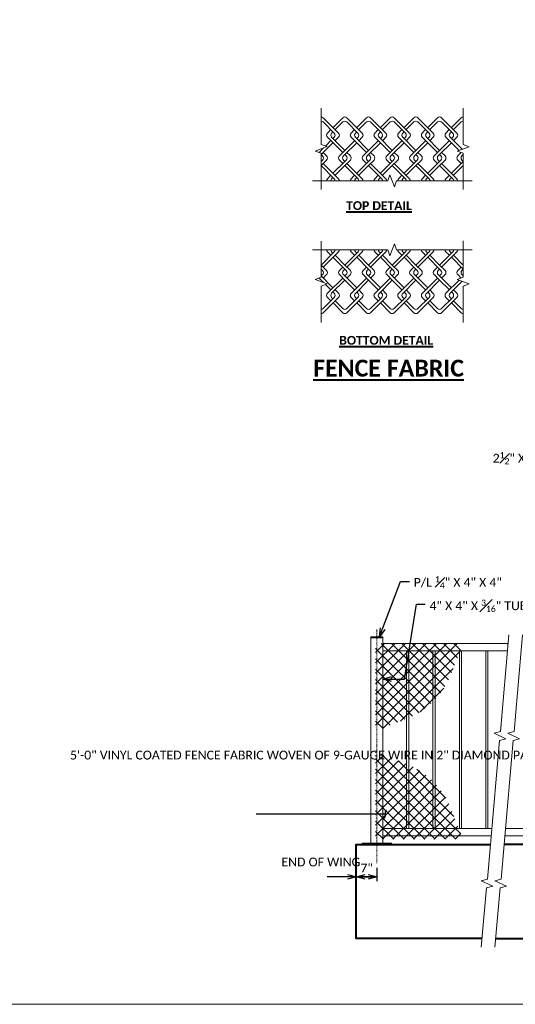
# Model space of a CAD drawing. Extents: x -1624 to -745, y -2680 to -2428.
# Tile 2 of 10: x -1539 to -1455, y -2680 to -2512. Entities that reach past the tile are written whole.
import ezdxf
from ezdxf import colors
from ezdxf.entities.mleader import LeaderData, LeaderLine
from ezdxf.enums import TextEntityAlignment as Align
from ezdxf.math import Vec2, Vec3

# ---------------------------------------------------------------- set-up
doc = ezdxf.new("R2010")
doc.units = 0
doc.header["$MEASUREMENT"] = 0
doc.linetypes.add('Wisdot4', pattern=[0.28125, 0.125, -0.0625, 0.03125, -0.0625])
for name, color, linetype, lineweight in [('B_ANNO_BREAK', 7, 'Continuous', 18), ('B_ANNO_DIM', 7, 'Continuous', 18), ('B_ANNO_TEXT', 7, 'Continuous', 18), ('B_ANNO_TEXT_TITLE', 7, 'Continuous', 40), ('B_CNTR', 1, 'Wisdot4', 18), ('B_CONC', 1, 'Continuous', 40), ('B_DETAIL', 7, 'Continuous', 18), ('B_STEEL_RAIL', 92, 'Continuous', 18)]:
    doc.layers.add(name, color=color, linetype=linetype, lineweight=lineweight)
doc.layers.add('B_ANNO_NOPLOT', color=47, linetype='Continuous', lineweight=18, plot=False)
doc.styles.add('Annotative', font='calibri.ttf', dxfattribs={"height": 0.0625})
doc.styles.get("Standard").update_dxf_attribs({"font": 'calibri.ttf'})
doc.styles.add('Subtitle', font='calibrib.ttf', dxfattribs={"height": 0.0625})
doc.styles.add('Title', font='calibrib.ttf', dxfattribs={"height": 0.125})
doc.dimstyles.new('Annotative', dxfattribs={"dimscale": 0, "dimtxt": 0.0625, "dimasz": 0.0625, "dimexe": 0.03125, "dimexo": 0.03125, "dimgap": 0.03125, "dimtad": 1, "dimdec": 3, "dimzin": 3, "dimdsep": 46, "dimlunit": 4, "dimtxsty": 'Standard', "dimblk": 'OPEN30', "dimcen": 0.03125, "dimaunit": 1, "dimadec": 0, "dimazin": 3, "dimtfac": 0.75, "dimtdec": 3, "dimtofl": 0, "dimtmove": 0, "dimatfit": 3, "dimldrblk": 'OPEN30', "dimfxl": 1, "dimtfill": 1, "dimfrac": 1, "dimtolj": 1, "dimtzin": 0, "dimarcsym": 0})

# ---------------------------------------------------------------- blocks, each defined once
blk = doc.blocks.new('_Open30')
at = {"color": 0, "linetype": 'ByBlock', "lineweight": -2}
for p, q in [((-1, 0.27), (0, 0)), ((0, 0), (-1, -0.27)), ((0, 0), (-1, 0))]:
    blk.add_line(p, q, dxfattribs=at)
blk = doc.blocks.new('*D165')
at = {"layer": 'B_ANNO_DIM', "color": 0, "lineweight": -2, "transparency": 16777216}
for p, q in [((145.29, 23.28), (145.29, 20.96)), ((143.79, 21.71), (142.29, 21.71)), ((143.3, 21.71), (144.8, 21.71))]:
    blk.add_line(p, q, dxfattribs=at)
at = {"layer": 'Defpoints', "color": 0, "transparency": 16777216}
for p in [(145.29, 24.03), (141.8, 21.71), (145.29, 21.71)]:
    blk.add_point(p, dxfattribs=at)
at = {"layer": 'B_ANNO_DIM', "color": 0, "lineweight": -2, "transparency": 16777216, "xscale": 1.5, "yscale": 1.5, "zscale": 1.5, "rotation": 180}
blk.add_blockref('_Open30', (141.8, 21.71), dxfattribs=at)
at = {"layer": 'B_ANNO_DIM', "color": 0, "lineweight": -2, "transparency": 16777216, "xscale": 1.5, "yscale": 1.5, "zscale": 1.5}
blk.add_blockref('_Open30', (145.29, 21.71), dxfattribs=at)
at = {"layer": 'B_ANNO_DIM', "color": 0, "transparency": 16777216, "insert": (143.55, 23.22), "char_height": 1.5, "attachment_point": 5}
blk.add_mtext('\\A1;7"', dxfattribs=at)
blk = doc.blocks.new('_Integral')
at = {"color": 0, "linetype": 'ByBlock', "lineweight": -2}
for centre, start, end in [((0.44, 0.12), 129, 195), ((-0.44, -0.12), 309, 15)]:
    blk.add_arc(centre, 0.454, start, end, dxfattribs=at)
blk = doc.blocks.new('FENCE')
at = {"layer": 'B_DETAIL'}
for points in [[(0.35, 0.35), (0.94, 0.94, 0.414214), (0.94, 1.64), (0, 2.58), (2.25, 4.82, 0.198912), (2.39, 5.18)], [(0.35, 2.22), (2.95, 4.82, 0.198912), (3.1, 5.18, 0.198912)], [(1.66, 4.24), (1.08, 4.82, -0.198912), (0.94, 5.18, -0.198912)], [(2.02, 4.6), (1.79, 4.82, -0.198912), (1.64, 5.18, -0.198912)], [(4.04, 0.71), (3.81, 0.94, -0.414214), (3.81, 1.64), (4.04, 1.87), (2.02, 3.89)], [(2.02, -1.31), (0, 0.71), (0.23, 0.94, 0.414214), (0.23, 1.64), (0, 1.87)], [(1.64, -2.6, -0.198912), (1.79, -2.25), (4.04, 0), (3.1, 0.94, -0.414214), (3.1, 1.64), (3.68, 2.22)], [(0.94, -2.6, -0.198912), (1.08, -2.25), (3.68, 0.35)], [(3.1, -2.6, 0.198912), (2.95, -2.25), (2.37, -1.66)], [(2.39, -2.6, 0.198912), (2.25, -2.25), (2.02, -2.02)]]:
    blk.add_lwpolyline(points, format="xyb", dxfattribs=at)
for points in [[(4.04, 2.58), (2.37, 4.24)], [(1.66, -1.66), (0, 0)]]:
    blk.add_lwpolyline(points, dxfattribs=at)
blk = doc.blocks.new('FENCE END')
at = {"layer": 'B_DETAIL'}
for points in [[(-1.64, -3.1, 0.198912), (-1.29, -2.95), (1.31, -0.35, 0.198912), (1.46, 0)], [(0.02, -0.94), (-0.56, -0.35, -0.198912), (-0.71, 0)], [(0.38, -0.58), (0.15, -0.35, -0.198912), (0, 0)], [(-1.64, -2.39, 0.198912), (-1.29, -2.25), (0.6, -0.35, 0.198912), (0.75, 0)], [(2.39, -3.1, -0.198912), (2.04, -2.95), (0.38, -1.29)], [(2.39, -2.39, -0.198912), (2.04, -2.25), (0.73, -0.94)]]:
    blk.add_lwpolyline(points, format="xyb", dxfattribs=at)
blk = doc.blocks.new('INS_SCREENING_BASE')
at = {"layer": 'B_DETAIL', "lineweight": -3}
h = blk.add_hatch(dxfattribs=at)
h.set_pattern_fill('ANSI37', color=256, scale=10)
h.set_pattern_definition([(45, (152.545, 34.9684), (-0.883883, 0.883883), []), (135, (152.545, 34.9684), (-0.883883, -0.883883), [])])
edge = h.paths.add_edge_path()
edge.add_line((151.3906, 49.0941), (145.0919, 46.5567))
edge.add_line((145.0919, 46.5567), (145.0919, 61.4728))
edge.add_line((145.0919, 61.4728), (159.9981, 61.4728))
edge.add_line((159.9981, 61.4728), (157.4608, 55.1643))
edge.add_arc((145.0919, 61.463), 13.8803, 296.986779, 333.013221, ccw=False)
h = blk.add_hatch(dxfattribs=at)
h.set_pattern_fill('ANSI37', color=256, scale=10)
h.set_pattern_definition([(45, (152.5395, 35.5796), (-0.88388, 0.88388), []), (135, (152.5395, 35.5796), (-0.88388, -0.88388), [])])
h.paths.add_polyline_path([(151.3851, 40.4954), (145.0864, 43.0327), (145.0864, 28.1264), (159.9926, 28.1264), (157.4553, 34.4251, 0.15850271)])
at = {"layer": 'B_ANNO_BREAK', "linetype": 'Continuous', "flags": 128}
for points in [[(135.8034, 152.7157), (135.8034, 146.5324), (136.8337, 146.1574), (134.7731, 145.4074), (135.8034, 145.0324), (135.8034, 138.8492)], [(160.0166, 138.8376), (160.0166, 145.0266), (158.9863, 145.4016), (161.0469, 146.1516), (160.0166, 146.5266), (160.0166, 152.7157)], [(134.3034, 140.3376), (147.16, 140.3376), (147.535, 141.3679), (148.285, 139.3073), (148.66, 140.3376), (161.5166, 140.3376)], [(134.3034, 128.5864), (147.16, 128.5864), (147.535, 127.5561), (148.285, 129.6167), (148.66, 128.5864), (161.5166, 128.5864)], [(135.8034, 116.2084), (135.8034, 122.3916), (136.8337, 122.7666), (134.7731, 123.5166), (135.8034, 123.8916), (135.8034, 130.0749)], [(160.0166, 130.0864), (160.0166, 123.8974), (158.9863, 123.5224), (161.0469, 122.7724), (160.0166, 122.3974), (160.0166, 116.2084)], [(167.8073, 62.9669), (166.3461, 46.4698), (165.2868, 46.1872), (167.2732, 45.2583), (166.2138, 44.9757), (164.1211, 21.3473), (163.0618, 21.0647), (165.0482, 20.1358), (163.9888, 19.8532), (163.0926, 9.7336)], [(170.1373, 62.9669), (168.6761, 46.4698), (167.6168, 46.1872), (169.6032, 45.2583), (168.5438, 44.9757), (166.4511, 21.3473), (165.3918, 21.0647), (167.3782, 20.1358), (166.3188, 19.8532), (165.4226, 9.7336)]]:
    blk.add_lwpolyline(points, dxfattribs=at)
at = {"layer": 'B_ANNO_NOPLOT', "flags": 128}
blk.add_lwpolyline([(0, 0), (0, 252), (323.9277, 252), (323.9277, 238.8552), (378, 238.8552), (378, 40.4996), (316.5708, 40.4996), (316.5708, 0)], close=True, dxfattribs=at)
at = {"layer": 'B_CNTR'}
blk.add_line((145.295, 24.0328), (145.295, 63.8528), dxfattribs=at)
at = {"layer": 'B_CONC', "flags": 128}
for points in [[(163.225, 11.2278), (141.795, 11.2278), (141.795, 27.2278), (164.639, 27.2278)], [(165.555, 11.2278), (181.705, 11.2278), (206.349, 11.2278), (206.349, 27.2278), (181.705, 27.2278), (166.975, 27.2278)]]:
    blk.add_lwpolyline(points, dxfattribs=at)
at = {"layer": 'B_DETAIL'}
for points in [[(136.7391, 148.1158, 0.19891237), (136.8855, 147.7622), (139.4854, 145.1624)], [(137.4462, 148.1158, 0.19891237), (137.5926, 147.7622), (139.839, 145.5159), (138.9033, 144.5803, 0.41421356), (138.9033, 143.8731), (139.4854, 143.291)], [(138.1962, 148.1158, -0.19891237), (138.0497, 147.7622), (137.8212, 147.5337)], [(138.9033, 148.1158, -0.19891237), (138.7568, 147.7622), (138.1747, 147.1801)], [(156.9168, 148.1158, 0.19891237), (157.0632, 147.7622), (159.3071, 145.5184)], [(157.6239, 148.1158, 0.19891237), (157.7703, 147.7622), (159.8255, 145.7071)], [(158.3739, 148.1158, -0.19891237), (158.2274, 147.7622), (157.9989, 147.5337)], [(159.081, 148.1158, -0.19891237), (158.9345, 147.7622), (158.3524, 147.1801)], [(137.8212, 146.8266), (135.8034, 144.8088), (136.032, 144.5803, -0.41421356), (136.032, 143.8731), (135.8034, 143.6446)], [(157.9989, 146.8266), (155.9811, 144.8088), (156.2097, 144.5803, -0.41421356), (156.2097, 143.8731), (155.9811, 143.6446)], [(136.157, 145.1624), (136.7391, 144.5803, -0.41421356), (136.7391, 143.8731), (135.8034, 142.9375), (138.0497, 140.6912, -0.19891237), (138.1962, 140.3376)], [(139.839, 144.8088), (139.6104, 144.5803, 0.41421356), (139.6104, 143.8731), (139.839, 143.6446), (137.8212, 141.6268)], [(156.3347, 145.1624), (156.9168, 144.5803, -0.41421356), (156.9168, 143.8731), (155.9811, 142.9375), (158.2274, 140.6912, -0.19891237), (158.3739, 140.3376)], [(160.0166, 144.8088), (159.7881, 144.5803, 0.41421356), (159.7881, 143.8731), (160.0166, 143.6446), (157.9989, 141.6268)], [(159.6579, 145.1572), (159.081, 144.5803, 0.41421356), (159.081, 143.8731), (159.6631, 143.291)], [(136.157, 143.291), (138.7568, 140.6912, -0.19891237), (138.9033, 140.3376, -0.19891237)], [(156.3347, 143.291), (158.9345, 140.6912, -0.19891237), (159.081, 140.3376, -0.19891237)], [(137.4676, 141.2733), (136.8855, 140.6912, 0.19891237), (136.7391, 140.3376, 0.19891237)], [(157.6453, 141.2733), (157.0632, 140.6912, 0.19891237), (156.9168, 140.3376, 0.19891237)], [(137.8212, 140.9197), (137.5926, 140.6912, 0.19891237), (137.4462, 140.3376, 0.19891237)], [(157.9989, 140.9197), (157.7703, 140.6912, 0.19891237), (157.6239, 140.3376, 0.19891237)], [(136.157, 123.7617), (136.7391, 124.3438, 0.41421356), (136.7391, 125.0509), (135.8034, 125.9866), (138.0497, 128.2329, 0.19891237), (138.1962, 128.5864)], [(136.157, 125.633), (138.7568, 128.2329, 0.19891237), (138.9033, 128.5864, 0.19891237)], [(137.4676, 127.6508), (136.8855, 128.2329, -0.19891237), (136.7391, 128.5864, -0.19891237)], [(137.8212, 128.0043), (137.5926, 128.2329, -0.19891237), (137.4462, 128.5864, -0.19891237)], [(156.3347, 123.7617), (156.9168, 124.3438, 0.41421356), (156.9168, 125.0509), (155.9811, 125.9866), (158.2274, 128.2329, 0.19891237), (158.3739, 128.5864)], [(156.3347, 125.633), (158.9345, 128.2329, 0.19891237), (159.081, 128.5864, 0.19891237)], [(157.6453, 127.6508), (157.0632, 128.2329, -0.19891237), (156.9168, 128.5864, -0.19891237)], [(157.9989, 128.0043), (157.7703, 128.2329, -0.19891237), (157.6239, 128.5864, -0.19891237)], [(139.839, 124.1152), (139.6104, 124.3438, -0.41421356), (139.6104, 125.0509), (139.839, 125.2795), (137.8212, 127.2972)], [(160.0166, 124.1152), (159.7881, 124.3438, -0.41421356), (159.7881, 125.0509), (160.0166, 125.2794), (157.9989, 127.2972)], [(137.8212, 122.0975), (135.8034, 124.1152), (136.032, 124.3438, 0.41421356), (136.032, 125.0509), (135.8034, 125.2795)], [(137.4462, 120.8083, -0.19891237), (137.5926, 121.1618), (139.839, 123.4081), (138.9033, 124.3438, -0.41421356), (138.9033, 125.0509), (139.4854, 125.633)], [(157.9989, 122.0975), (155.9811, 124.1152), (156.2097, 124.3438, 0.41421356), (156.2097, 125.0509), (155.9811, 125.2794)], [(159.6579, 123.7668), (159.081, 124.3438, -0.41421356), (159.081, 125.0509), (159.6631, 125.633)], [(136.7391, 120.8083, -0.19891237), (136.8855, 121.1618), (139.4854, 123.7617)], [(156.9168, 120.8083, -0.19891237), (157.0632, 121.1618), (159.3071, 123.4057)], [(157.6239, 120.8083, -0.19891237), (157.7703, 121.1618), (159.8255, 123.217)], [(138.1962, 120.8083, 0.19891237), (138.0497, 121.1618), (137.8212, 121.3904)], [(138.9033, 120.8083, 0.19891237), (138.7568, 121.1618), (138.1747, 121.7439)], [(158.3739, 120.8083, 0.19891237), (158.2274, 121.1618), (157.9989, 121.3904)], [(159.081, 120.8083, 0.19891237), (158.9345, 121.1618), (158.3524, 121.7439)]]:
    blk.add_lwpolyline(points, format="xyb", dxfattribs=at)
for points in [[(137.4676, 147.1801), (136.5487, 146.2612)], [(157.6453, 147.1801), (155.9811, 145.5159)], [(136.2225, 145.9349), (135.449, 145.1614)], [(139.839, 142.9375), (138.1747, 141.2733)], [(160.0166, 142.9375), (158.3524, 141.2733)], [(139.839, 125.9866), (138.1747, 127.6508)], [(160.0166, 125.9866), (158.3524, 127.6508)], [(136.2225, 122.9891), (135.449, 123.7626)], [(137.4676, 121.7439), (136.5487, 122.6629)], [(157.6453, 121.7439), (155.9811, 123.4081)]]:
    blk.add_lwpolyline(points, dxfattribs=at)
at = {"layer": 'B_STEEL_RAIL'}
for p, q in [((144.295, 62.4728), (146.295, 62.4728)), ((167.675, 61.4728), (146.295, 61.4728)), ((167.659, 61.3178), (167.509, 61.4728)), ((167.565, 60.2278), (146.295, 60.2278)), ((150.355, 29.9728), (150.355, 60.2278)), ((150.729, 29.9728), (150.729, 60.2278)), ((154.855, 29.9728), (154.855, 60.2278)), ((155.229, 29.9728), (155.229, 60.2278)), ((159.355, 29.9728), (159.355, 60.2278)), ((159.355, 29.9728), (159.355, 60.2278)), ((159.729, 29.9728), (159.729, 60.2278)), ((159.729, 29.9728), (159.729, 60.2278)), ((163.855, 29.9728), (163.855, 60.2278)), ((164.229, 29.9728), (164.229, 60.2278)), ((164.885, 29.9728), (146.295, 29.9728)), ((164.775, 28.7278), (146.295, 28.7278)), ((188.405, 28.7278), (167.105, 28.7278)), ((188.405, 29.9728), (167.215, 29.9728))]:
    blk.add_line(p, q, dxfattribs=at)
blk.add_lwpolyline([(144.295, 27.4728), (144.295, 62.5978), (146.295, 62.5978), (146.295, 27.4728)], dxfattribs=at)
at = {"layer": 'B_STEEL_RAIL', "flags": 128}
blk.add_lwpolyline([(142.795, 27.2278), (147.789, 27.2278), (147.789, 27.4728), (142.795, 27.4728), (142.795, 27.2278)], dxfattribs=at)
at = {"layer": 'B_DETAIL', "xscale": -1, "rotation": 180}
for name, p in [('FENCE END', (137.4462, 148.1158)), ('FENCE END', (141.4817, 148.1158)), ('FENCE END', (145.5173, 148.1158)), ('FENCE END', (149.5528, 148.1158)), ('FENCE END', (153.5883, 148.1158)), ('FENCE END', (157.6239, 148.1158)), ('FENCE', (139.839, 145.5159)), ('FENCE', (143.8745, 145.5159)), ('FENCE', (147.91, 145.5159)), ('FENCE', (151.9456, 145.5159))]:
    blk.add_blockref(name, p, dxfattribs=at)
at = {"layer": 'B_DETAIL'}
for name, p in [('FENCE', (139.839, 123.4081)), ('FENCE', (143.8745, 123.4081)), ('FENCE', (147.91, 123.4081)), ('FENCE', (151.9456, 123.4081)), ('FENCE END', (137.4462, 120.8083)), ('FENCE END', (141.4817, 120.8083)), ('FENCE END', (145.5173, 120.8083)), ('FENCE END', (149.5528, 120.8082)), ('FENCE END', (153.5883, 120.8082)), ('FENCE END', (157.6239, 120.8082))]:
    blk.add_blockref(name, p, dxfattribs=at)
at = {"layer": 'B_ANNO_DIM', "style": 'Annotative'}
for tag, p in [('RSPA', (231.1917, 75.3537)), ('BARS', (228.2292, 71.6697)), ('BSPA', (251.2619, 71.6697))]:
    blk.add_attdef(tag, text='', height=1.5, dxfattribs=at).set_placement(p, align=Align.MIDDLE_CENTER)
at = {"layer": 'B_ANNO_TEXT', "style": 'Annotative'}
for tag, p in [('RSPA', (363.8227, 165.8253)), ('AMSNO.', (318.4638, 130.9293)), ('AMSNAME', (325.9192, 130.9293)), ('FABRIC', (327.2203, 128.2812))]:
    blk.add_attdef(tag, text='', height=1.5, dxfattribs=at).set_placement(p, align=Align.BOTTOM_CENTER)
at = {"layer": 'B_ANNO_TEXT_TITLE'}
for s, insert, char_height, attachment_point, line_spacing_factor, style in [('{\\LTOP DETAIL}', (140.0609, 136.8591), 1.5, 1, 0.8, 'Subtitle'), ('{\\LBOTTOM DETAIL}', (138.8892, 113.9034), 1.5, 1, 0.8, 'Subtitle'), ('{\\LFENCE FABRIC}', (147.2887, 109.8426), 2.856572, 2, 0.900097, 'Title')]:
    blk.add_mtext(s, dxfattribs=dict(at, insert=insert, char_height=char_height, attachment_point=attachment_point, line_spacing_factor=line_spacing_factor, style=style))
at = {"layer": 'B_ANNO_DIM'}
dim = blk.add_linear_dim(base=(145.295, 21.7126), p1=(141.801, 21.7126), p2=(145.295, 24.0328), text='7"', dimstyle='Annotative', override={"dimtfill": 0}, dxfattribs=at)
dim.commit()
dim.dimension.update_dxf_attribs({"geometry": '*D165', "text_midpoint": (143.548, 23.2161)})
ml = blk.add_multileader_mtext('Standard', dxfattribs=at)
ml.set_content('\\A1;2{\\H0.7x;\\S1#2;}" X 2{\\H0.7x;\\S1#2;}" X {\\H0.7x;\\S3#16;}" TUBING', color=256)
ml.set_leader_properties()
ml.set_arrow_properties(name='OPEN30')
ml.build(insert=Vec2(0, 0))
ml.multileader.update_dxf_attribs({"text_right_attachment_type": 3, "dogleg_length": 0.0625, "arrow_head_size": 1.5, "scale": 24})
ctx = ml.context
ctx.base_point, ctx.scale, ctx.char_height, ctx.arrow_head_size, ctx.landing_gap_size, ctx.plane_origin = Vec3(164.2863, 93.3495), 24, 1.5, 1.5, 0.75, Vec3(197.1263, 96.6948)
ctx.right_attachment = 3
notes = []
notes.append((ctx, [(0, (1, 1, 0), (182.676, 90.6848), (-1, 0), 1.5, [(0, [(197.1263, 96.6948)], 0, [])])]))
ctx.mtext.insert, ctx.mtext.width, ctx.mtext.flow_direction = Vec3(165.0363, 94.1105), 17.857203, 5
ml = blk.add_multileader_mtext('Standard', dxfattribs=at)
ml.set_content('\\A1;{\\H0.7x;\\S3#4;}" X {\\H0.7x;\\S3#4;}" SOLID BAR', color=256)
ml.set_leader_properties()
ml.set_arrow_properties(name='OPEN30')
ml.build(insert=Vec2(0, 0))
ml.multileader.update_dxf_attribs({"dogleg_length": 0.0625, "arrow_head_size": 1.5, "scale": 24})
ctx = ml.context
ctx.base_point, ctx.scale, ctx.char_height, ctx.arrow_head_size, ctx.landing_gap_size, ctx.plane_origin = Vec3(56.388, 94.3282), 24, 1.5, 1.5, 0.75, Vec3(45.0942, 94.3282)
notes.append((ctx, [(0, (1, 1, 0), (54.888, 94.3282), (1, 0), 1.5, [(0, [(45.0942, 94.3282)], 0, [])])]))
ctx.mtext.insert, ctx.mtext.width, ctx.mtext.flow_direction = Vec3(57.138, 95.0892), 11.584657, 5
ml = blk.add_multileader_mtext('Standard', dxfattribs=at)
ml.set_content('\\A1;P/L {\\H0.7x;\\S1#4;}" X 4" X 4"', color=256)
ml.set_leader_properties()
ml.set_arrow_properties(name='OPEN30')
ml.build(insert=Vec2(0, 0))
ml.multileader.update_dxf_attribs({"dogleg_length": 0.0625, "arrow_head_size": 1.5, "scale": 24})
ctx = ml.context
ctx.base_point, ctx.scale, ctx.char_height, ctx.arrow_head_size, ctx.landing_gap_size, ctx.plane_origin = Vec3(150.834, 72.0518), 24, 1.5, 1.5, 0.75, Vec3(145.7417, 62.5978)
notes.append((ctx, [(0, (1, 1, 0), (149.334, 72.0518), (1, 0), 1.5, [(0, [(145.7417, 62.5978)], 0, [])])]))
ctx.mtext.insert, ctx.mtext.flow_direction = Vec3(151.584, 72.9639), 5
ml = blk.add_multileader_mtext('Standard', dxfattribs=at)
ml.set_content('\\A1;4" X 4" X {\\H0.7x;\\S3#16;}" TUBING', color=256)
ml.set_leader_properties()
ml.set_arrow_properties(name='OPEN30')
ml.build(insert=Vec2(0, 0))
ml.multileader.update_dxf_attribs({"dogleg_length": 0.0625, "arrow_head_size": 1.5, "scale": 24})
ctx = ml.context
ctx.base_point, ctx.scale, ctx.char_height, ctx.arrow_head_size, ctx.landing_gap_size, ctx.plane_origin = Vec3(153.525, 68.2078), 24, 1.5, 1.5, 0.75, Vec3(146.295, 55.4365)
notes.append((ctx, [(0, (1, 1, 0), (152.025, 68.2078), (1, 0), 1.5, [(0, [(146.295, 55.4365), (149.9806, 55.4365)], 0, [])])]))
ctx.mtext.insert, ctx.mtext.flow_direction = Vec3(154.275, 68.9687), 5
ml = blk.add_multileader_mtext('Standard', dxfattribs=at)
ml.set_content('5\'-0" VINYL COATED FENCE FABRIC WOVEN OF 9-GAUGE WIRE IN 2" DIAMOND PATTERN MESH WITH BOTH THE TOP AND BOTTOM SELVAGES KNUCKED', color=256)
ml.set_leader_properties()
ml.set_arrow_properties(name='INTEGRAL')
ml.build(insert=Vec2(0, 0))
ml.multileader.update_dxf_attribs({"text_right_attachment_type": 3, "dogleg_length": 0.0625, "arrow_head_size": 1.5, "scale": 24})
ctx = ml.context
ctx.base_point, ctx.scale, ctx.char_height, ctx.arrow_head_size, ctx.landing_gap_size, ctx.plane_origin = Vec3(92.273, 42.4586), 24, 1.5, 1.5, 0.75, Vec3(146.727, 32.3836)
ctx.right_attachment = 3
notes.append((ctx, [(0, (1, 1, 0), (126.2273, 32.3836), (-1, 0), 1.5, [(0, [(146.727, 32.3836)], 0, [])])]))
ctx.mtext.insert, ctx.mtext.width, ctx.mtext.flow_direction = Vec3(93.023, 43.2196), 31.813947, 5
ml = blk.add_multileader_mtext('Standard', dxfattribs=at)
ml.set_content('END OF WING', color=256)
ml.set_leader_properties()
ml.set_arrow_properties(name='OPEN30')
ml.build(insert=Vec2(0, 0))
ml.multileader.update_dxf_attribs({"text_right_attachment_type": 3, "dogleg_length": 0.0625, "arrow_head_size": 1.5, "scale": 24})
ctx = ml.context
ctx.base_point, ctx.scale, ctx.char_height, ctx.arrow_head_size, ctx.landing_gap_size, ctx.plane_origin = Vec3(128.2944, 24.2415), 24, 1.5, 1.5, 0.75, Vec3(141.801, 21.7126)
ctx.right_attachment = 3
notes.append((ctx, [(0, (1, 1, 0), (138.311, 21.7126), (-1, 0), 1.5, [(0, [(141.801, 21.7126)], 0, [])])]))
ctx.mtext.insert, ctx.mtext.width, ctx.mtext.flow_direction = Vec3(129.0444, 25.0019), 7.41888, 5
for ctx, leaders in notes:
    for number, flags, end, landing, length, lines in leaders:
        leader = LeaderData()
        leader.index, (leader.has_last_leader_line, leader.has_dogleg_vector, leader.attachment_direction) = number, flags
        leader.last_leader_point, leader.dogleg_vector, leader.dogleg_length = Vec3(end), Vec3(landing), length
        for number, points, colour, breaks in lines:
            line = LeaderLine()
            line.index, line.vertices, line.color, line.breaks = number, Vec3.list(points), colors.encode_raw_color(colour), breaks
            leader.lines.append(line)
        ctx.leaders.append(leader)

msp = doc.modelspace()

# ---------------------------------------------------------------- block references
msp.add_blockref('INS_SCREENING_BASE', (-1623.66, -2679.62))

doc.saveas('drawing.dxf')
